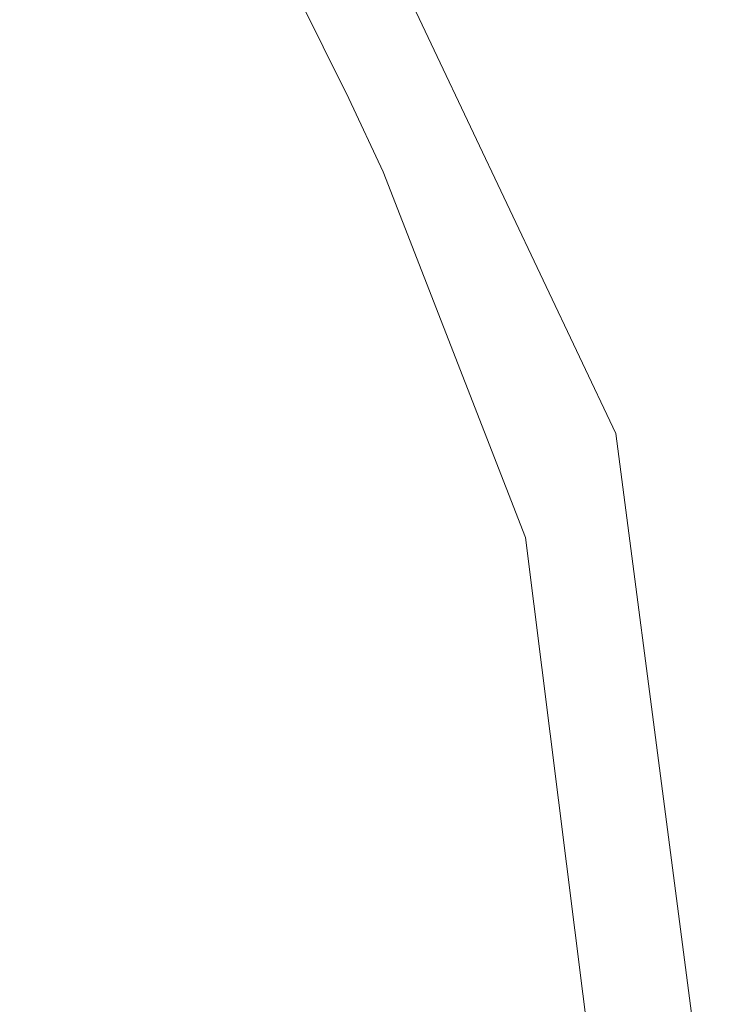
# Model space of a CAD drawing. Header units: metres. Extents: x 125349 to 128236, y 501602 to 503797.
# Tile 98 of 256: x 126657 to 126662, y 501818 to 501825. Entities that reach past the tile are written whole.
import ezdxf

# ---------------------------------------------------------------- set-up
doc = ezdxf.new("R2010")
doc.units = ezdxf.units.M
doc.layers.add('B-WE-GR-GRAS-GV', color=60, linetype='CONTINUOUS', lineweight=13)
doc.layers.add('B-WE-VH-ONVERHARD-GV', color=252, linetype='CONTINUOUS', lineweight=18)

msp = doc.modelspace()

# ---------------------------------------------------------------- linework, layer by layer
at = {"layer": 'B-WE-GR-GRAS-GV', "flags": 128}
for points in [[(126618.199, 501882.904), (126637.235, 501860.406), (126649.473, 501842.359), (126656.92, 501830.554), (126661.092, 501821.746), (126661.834, 501816.06), (126661.463, 501812.846), (126660.011, 501809.262), (126658.126, 501806.048), (126654.912, 501800.361), (126650.245, 501792.296), (126646.521, 501785.313), (126644.926, 501782.451), (126640.73, 501775.087), (126635.092, 501765.711)], [(126625.838, 501751.96), (126649.009, 501791.209), (126651.512, 501795.597), (126655.9, 501803.447), (126660.103, 501811.142), (126660.844, 501813.83), (126661.092, 501815.839), (126660.443, 501821), (126659.423, 501823.626), (126659.176, 501824.152), (126654.54, 501833.485), (126647.618, 501843.93), (126634.303, 501862.556)]]:
    msp.add_lwpolyline(points, dxfattribs=at)
at = {"layer": 'B-WE-VH-ONVERHARD-GV', "flags": 128}
for points in [[(126635.092, 501765.711), (126640.73, 501775.087), (126644.926, 501782.451), (126646.521, 501785.313), (126650.245, 501792.296), (126654.912, 501800.361), (126658.126, 501806.048), (126660.011, 501809.262), (126661.463, 501812.846), (126661.834, 501816.06), (126661.092, 501821.746), (126656.92, 501830.554), (126649.473, 501842.359), (126637.235, 501860.406), (126618.199, 501882.904)], [(126634.303, 501862.556), (126647.618, 501843.93), (126654.54, 501833.485), (126659.176, 501824.152), (126659.423, 501823.626), (126660.443, 501821), (126661.092, 501815.839), (126660.844, 501813.83), (126660.103, 501811.142), (126655.9, 501803.447), (126651.512, 501795.597), (126649.009, 501791.209), (126625.838, 501751.96)]]:
    msp.add_lwpolyline(points, dxfattribs=at)

doc.saveas('drawing.dxf')
